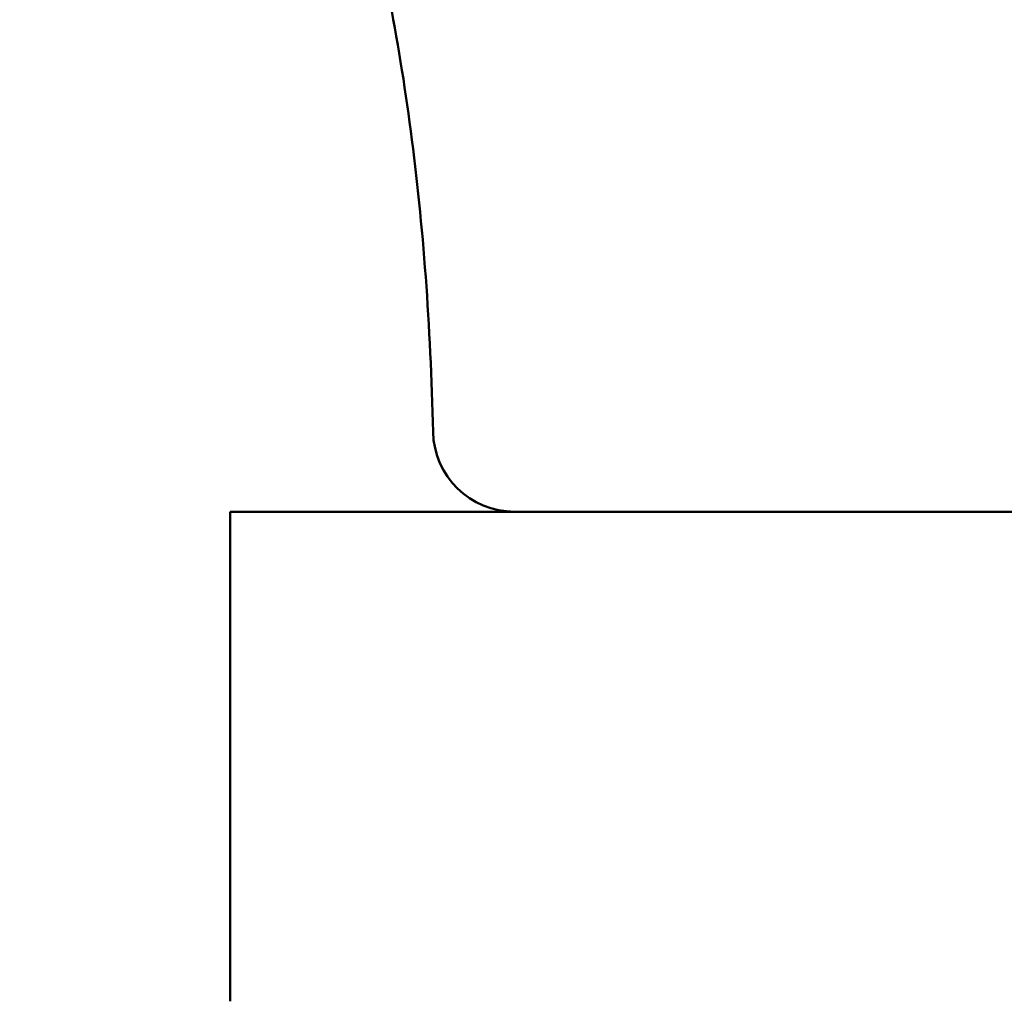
# Model space of a CAD drawing. Header units: millimetres. Extents: x 123 to 2417, y 726 to 3130.
# Tile 31 of 196: x 497 to 509, y 958 to 970. Entities that reach past the tile are written whole.
import ezdxf

# ---------------------------------------------------------------- set-up
doc = ezdxf.new("R2010")
doc.units = ezdxf.units.MM
doc.header["$LTSCALE"] = 12
doc.layers.add('Widoczne (ISO)', color=7, linetype='Continuous', lineweight=50)

msp = doc.modelspace()

# ---------------------------------------------------------------- linework, layer by layer
at = {"layer": 'Widoczne (ISO)'}
for p in [(523.639, 964.313), (499.639, 958.313)]:
    msp.add_line(p, (499.639, 964.313), dxfattribs=at)
msp.add_circle((511.639, 990.313), 50, dxfattribs=at)
msp.add_arc((503.127, 965.313), 1, 181.3146, 270, dxfattribs=at)
msp.add_open_spline([(497.111, 979.132), (497.75, 978.591), (498.328, 977.975), (499.362, 976.588), (499.818, 975.819), (500.609, 974.126), (500.944, 973.203), (501.491, 971.205), (501.703, 970.129), (502.007, 967.824), (502.098, 966.596), (502.127, 965.29)], degree=3, knots=[1, 1, 1, 1, 1.1906229, 1.1906229, 1.3812459, 1.3812459, 1.5718688, 1.5718688, 1.7624917, 1.7624917, 1.9531146, 1.9531146, 1.9531146, 1.9531146], dxfattribs=at)

doc.saveas('drawing.dxf')
